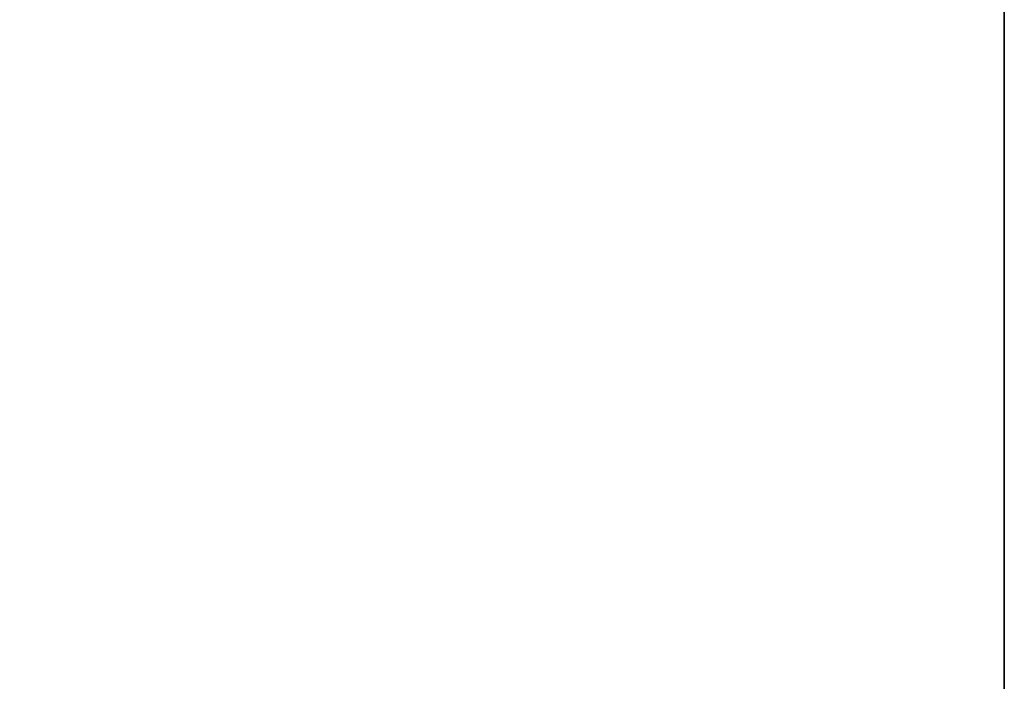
# Model space of a CAD drawing. Header units: millimetres. Extents: x -133 to 133, y 0 to 269.
# Tile 49 of 225: x -17.50234 to -17.5, y 124.48014 to 124.48171. Entities that reach past the tile are written whole.
import ezdxf

# ---------------------------------------------------------------- set-up
doc = ezdxf.new("R2010")
doc.units = ezdxf.units.MM
doc.layers.add('COTA', color=252, linetype='Continuous', true_color=0x696969)
doc.layers.add('NEGRO', color=7, linetype='Continuous', true_color=0x1f1f1f)

# ---------------------------------------------------------------- blocks, each defined once
blk = doc.blocks.new('DOME 29910')
at = {"layer": 'NEGRO'}
for points in [[(-17.5, 131.8141815, 92), (-17.5, 31, 92)], [(-17.5, 131.0719212, 90), (-17.5, 35.6770783, 90)], [(-17.5, 0, 98), (-17.5, 129.6658297, 98)]]:
    blk.add_open_spline(points, degree=1, dxfattribs=at)
for points, knots in [([(-17.5, 124.1954365, 100), (-17.6616353, 124.4770179, 100), (-17.8160516, 124.7605464, 99.9844944), (-18.1115051, 125.3319477, 99.9287162), (-18.2525398, 125.6198243, 99.8883956), (-18.5218844, 126.2001272, 99.7861545), (-18.6501913, 126.4925543, 99.7242278), (-18.833385, 126.9345713, 99.6159198), (-18.8928896, 127.0824606, 99.5772208), (-19.0079336, 127.3769303, 99.4952753), (-19.0635997, 127.5238112, 99.4519598), (-19.2252035, 127.9632289, 99.3148379), (-19.325769, 128.2546255, 99.2140347), (-19.4661954, 128.6876358, 99.0457725), (-19.5112625, 128.8312764, 98.9868093), (-19.5978828, 129.1164974, 98.8618614), (-19.6394387, 129.2580925, 98.7959063), (-19.7188967, 129.5380067, 98.6545859), (-19.756922, 129.6768388, 98.5789579), (-19.8099522, 129.8769518, 98.4571221), (-19.8269917, 129.9423967, 98.4150457), (-19.8596708, 130.0699682, 98.3271353), (-19.8753126, 130.1321056, 98.2813127), (-19.904976, 130.2517855, 98.1845801), (-19.9190035, 130.3093556, 98.1336991), (-19.9450136, 130.4176205, 98.0244624), (-19.9567565, 130.4673212, 97.9670804), (-19.9718106, 130.5317159, 97.8756417), (-19.9764042, 130.5514961, 97.8442358), (-19.9845845, 130.5868791, 97.7791348), (-19.988172, 130.6024866, 97.7453003), (-19.9968483, 130.6403445, 97.6429582), (-20, 130.6542427, 97.5727098), (-20, 130.6542427, 97.5)], [-0.008204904, -0.008204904, -0.008204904, -0.008204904, -0.007179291, -0.007179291, -0.006153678, -0.006153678, -0.005128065, -0.005128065, -0.004615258, -0.004615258, -0.004102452, -0.004102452, -0.003076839, -0.003076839, -0.002564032, -0.002564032, -0.002051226, -0.002051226, -0.001538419, -0.001538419, -0.001282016, -0.001282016, -0.001025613, -0.001025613, -0.00076921, -0.00076921, -0.000512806, -0.000512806, -0.000384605, -0.000384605, -0.000256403, -0.000256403, 0, 0, 0, 0]), ([(-17.5, 124.1954365, 100), (-18.1421257, 125.3140702, 100), (-18.6730506, 126.4696579, 99.7765381), (-19.3134079, 128.1994064, 99.2431925), (-19.4999622, 128.7731695, 99.0334437), (-19.740278, 129.6106581, 98.6209278), (-19.8140085, 129.8874814, 98.4674957), (-19.9078905, 130.2625871, 98.179878), (-19.9370561, 130.3836632, 98.0721154), (-19.9829172, 130.5787721, 97.818874), (-20, 130.6542427, 97.6648475), (-20, 130.6542427, 97.5)], [1, 1, 1, 1, 1.5, 1.5, 1.75, 1.75, 1.875, 1.875, 1.9375, 1.9375, 2, 2, 2, 2])]:
    blk.add_open_spline(points, degree=3, knots=knots, dxfattribs=at)

msp = doc.modelspace()

# ---------------------------------------------------------------- block references
at = {"layer": 'COTA'}
msp.add_blockref('DOME 29910', (0, 0, -50), dxfattribs=at)

doc.saveas('drawing.dxf')
